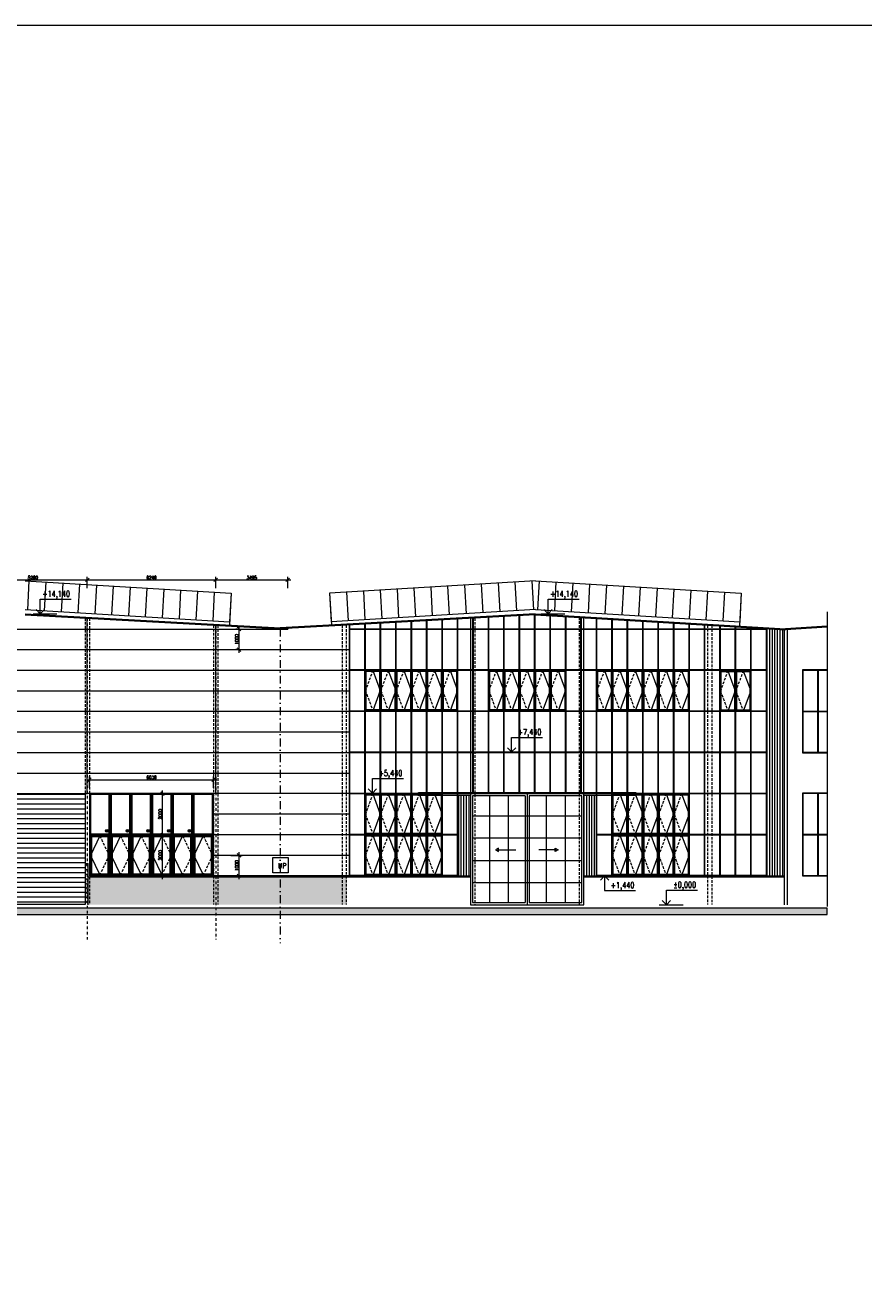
# Model space of a CAD drawing. Header units: millimetres. Extents: x -485339 to 286898, y -1189934 to 1602269.
# Tile 29 of 230: x -193395 to -152662, y -991401 to -929891. Entities that reach past the tile are written whole.
import ezdxf
from ezdxf.enums import TextEntityAlignment as Align

# ---------------------------------------------------------------- set-up
doc = ezdxf.new("R2010")
doc.units = ezdxf.units.MM
doc.header["$LTSCALE"] = 10
doc.linetypes.add('DASHDOT', pattern=[25.4, 12.7, -6.35, 0, -6.35])
doc.linetypes.add('ČÁRKOVANÁ', pattern=[19.05, 12.7, -6.35])
doc.layers.get('Defpoints').update_dxf_attribs({"lineweight": 0})
for name, color, linetype, lineweight in [('N_dveře', 10, 'Continuous', 18), ('N_kóty', 10, 'Continuous', 18), ('N_okna', 10, 'Continuous', 18), ('N_popis_fasáda', 212, 'Continuous', 18), ('N_čáry_obv.plášt', 212, 'Continuous', 18), ('N_čáry_plné', 10, 'Continuous', 18), ('N_šrary', 10, 'Continuous', 18), ('St__otvory_dveře', 40, 'Continuous', 18), ('St_kóty_výškové', 132, 'Continuous', 18), ('St_otvory_okna', 40, 'Continuous', 18), ('St_sloupy_opláštění_pohled', 25, 'ČÁRKOVANÁ', 18), ('St_čáry_obrys', 5, 'Continuous', 35), ('St_čáry_plné', 250, 'Continuous', 18), ('St_šrafy', 250, 'Continuous', 18)]:
    doc.layers.add(name, color=color, linetype=linetype, lineweight=lineweight)
doc.styles.add('ROMANS', font='romans.shx', dxfattribs={"width": 0.8})
doc.styles.get("Standard").update_dxf_attribs({"font": 'simplex.shx', "width": 0.8})
doc.dimstyles.new('stavebníM100', dxfattribs={"dimtxt": 165, "dimasz": 170, "dimexe": 150, "dimexo": 100, "dimgap": 30, "dimtad": 1, "dimdec": 0, "dimtxsty": 'Standard', "dimblk": 'OBLIQUE', "dimcen": -2.5, "dimdle": 150, "dimclrd": 256, "dimclre": 256, "dimclrt": 256, "dimadec": 4, "dimazin": 0, "dimtfac": 1, "dimtdec": 0, "dimtmove": 2, "dimatfit": 3, "dimldrblk": 'OBLIQUE', "dimfxl": 400, "dimfxlon": 1, "dimlwd": -1, "dimlwe": -1, "dimarcsym": 0})
pattern_1 = [(90, (0, -264741.41), (-127, 8e-15), [])]

# ---------------------------------------------------------------- blocks, each defined once
blk = doc.blocks.new('*U5559')
at = {"layer": 'St_otvory_okna'}
for points in [[(-12.5, -5875), (-12.5, 6087.5)], [(12.5, -5875), (12.5, 6087.5)]]:
    blk.add_lwpolyline(points, dxfattribs=at)
blk = doc.blocks.new('*U5558')
at = {"layer": 'St_otvory_okna'}
for p in [(0, 0), (750, 0), (1500, 0), (2250, 0), (3000, 0), (3750, 0), (4500, 0), (5250, 0), (6000, 0), (6750, 0), (7500, 0)]:
    blk.add_blockref('*U5559', p, dxfattribs=at)
blk = doc.blocks.new('*U5561')
at = {"layer": 'St_otvory_okna'}
for points in [[(-368.75, 12.5), (356.25, 12.5)], [(-368.75, -12.5), (356.25, -12.5)]]:
    blk.add_lwpolyline(points, dxfattribs=at)
blk = doc.blocks.new('*U5560')
at = {"layer": 'St_otvory_okna'}
for p in [(0, 8000), (750, 8000), (1500, 8000), (2250, 8000), (3000, 8000), (3750, 8000), (4500, 8000), (5250, 8000), (6000, 8000), (6750, 8000), (7500, 8000), (0, 6000), (750, 6000), (1500, 6000), (2250, 6000), (3000, 6000), (3750, 6000), (4500, 6000), (5250, 6000), (6000, 6000), (6750, 6000), (7500, 6000), (0, 4000), (750, 4000), (1500, 4000), (2250, 4000), (3000, 4000), (3750, 4000), (4500, 4000), (5250, 4000), (6000, 4000), (6750, 4000), (7500, 4000), (0, 2000), (750, 2000), (1500, 2000), (2250, 2000), (3000, 2000), (3750, 2000), (4500, 2000), (5250, 2000), (6000, 2000), (6750, 2000), (7500, 2000), (0, 0), (750, 0), (1500, 0), (2250, 0), (3000, 0), (3750, 0), (4500, 0), (5250, 0), (6000, 0), (6750, 0), (7500, 0)]:
    blk.add_blockref('*U5561', p, dxfattribs=at)
blk = doc.blocks.new('*U5565')
at = {"layer": 'St_otvory_okna'}
for points in [[(-12.5, -3881.25), (-12.5, 4093.75)], [(12.5, -3881.25), (12.5, 4093.75)]]:
    blk.add_lwpolyline(points, dxfattribs=at)
blk = doc.blocks.new('*U5564')
at = {"layer": 'St_otvory_okna'}
for p in [(0, 0), (750, 0), (1500, 0), (2250, 0), (3000, 0), (3750, 0), (4500, 0), (5250, 0)]:
    blk.add_blockref('*U5565', p, dxfattribs=at)
blk = doc.blocks.new('*U5569')
at = {"layer": 'St_otvory_okna'}
for points in [[(-362.5, 12.5), (362.5, 12.5)], [(-362.5, -12.5), (362.5, -12.5)]]:
    blk.add_lwpolyline(points, dxfattribs=at)
blk = doc.blocks.new('*U5568')
at = {"layer": 'St_otvory_okna'}
for p in [(0, 4000), (750, 4000), (1500, 4000), (2250, 4000), (3000, 4000), (3750, 4000), (4500, 4000), (5250, 4000), (6000, 4000), (0, 2000), (750, 2000), (1500, 2000), (2250, 2000), (3000, 2000), (3750, 2000), (4500, 2000), (5250, 2000), (6000, 2000), (0, 0), (750, 0), (1500, 0), (2250, 0), (3000, 0), (3750, 0), (4500, 0), (5250, 0), (6000, 0)]:
    blk.add_blockref('*U5569', p, dxfattribs=at)
blk = doc.blocks.new('G$CE9516F89')
at = {"layer": 'St_otvory_okna', "color": 0}
for points in [[(0, 0), (725, 0), (725, 1962.5), (0, 1962.5)], [(40, 40), (685, 40), (685, 1922.5), (40, 1922.5)]]:
    blk.add_lwpolyline(points, close=True, dxfattribs=at)
blk.add_lwpolyline([(362.5, 1962.5), (0, 981.25), (362.5, 0)], dxfattribs=at)
at = {"layer": 'St_otvory_okna', "color": 0, "linetype": 'ČÁRKOVANÁ'}
blk.add_lwpolyline([(362.5, 1962.5), (725, 981.25), (362.5, 0)], dxfattribs=at)
blk = doc.blocks.new('*U5571')
at = {"layer": 'St_otvory_okna'}
blk.add_blockref('G$CE9516F89', (-362.5, -981.25), dxfattribs=at)
blk = doc.blocks.new('*U5570')
at = {"layer": 'St_otvory_okna'}
for p in [(-3000, 2000), (-2250, 2000), (-1500, 2000), (-750, 2000), (0, 2000), (-3000, 0), (-2250, 0), (-1500, 0), (-750, 0), (0, 0)]:
    blk.add_blockref('*U5571', p, dxfattribs=at)
blk = doc.blocks.new('*U5573')
at = {"layer": 'St_otvory_okna'}
blk.add_blockref('G$CE9516F89', (-362.5, -981.25), dxfattribs=at)
blk = doc.blocks.new('*U5572')
at = {"layer": 'St_otvory_okna'}
for p in [(-3000, 2000), (-2250, 2000), (-1500, 2000), (-750, 2000), (0, 2000), (-3000, 0), (-2250, 0), (-1500, 0), (-750, 0), (0, 0)]:
    blk.add_blockref('*U5573', p, dxfattribs=at)
blk = doc.blocks.new('*U5575')
at = {"layer": 'St_otvory_okna'}
blk.add_blockref('G$CE9516F89', (-362.5, -981.25), dxfattribs=at)
blk = doc.blocks.new('*U5574')
at = {"layer": 'St_otvory_okna'}
for p in [(-3750, 0), (-3000, 0), (-2250, 0), (-1500, 0), (-750, 0), (0, 0)]:
    blk.add_blockref('*U5575', p, dxfattribs=at)
blk = doc.blocks.new('*U5577')
at = {"layer": 'St_otvory_okna'}
blk.add_blockref('G$CE9516F89', (-362.5, -981.25), dxfattribs=at)
blk = doc.blocks.new('*U5576')
at = {"layer": 'St_otvory_okna'}
for p in [(-750, 0), (0, 0)]:
    blk.add_blockref('*U5577', p, dxfattribs=at)
blk = doc.blocks.new('*U5579')
at = {"layer": 'St_otvory_okna'}
blk.add_blockref('G$CE9516F89', (-362.5, -981.25), dxfattribs=at)
blk = doc.blocks.new('*U5578')
at = {"layer": 'St_otvory_okna'}
for p in [(-3000, 0), (-2250, 0), (-1500, 0), (-750, 0), (0, 0)]:
    blk.add_blockref('*U5579', p, dxfattribs=at)
blk = doc.blocks.new('*U5581')
at = {"layer": 'St_otvory_okna'}
blk.add_blockref('G$CE9516F89', (-362.5, -981.25), dxfattribs=at)
blk = doc.blocks.new('*U5580')
at = {"layer": 'St_otvory_okna'}
for p in [(-3750, 0), (-3000, 0), (-2250, 0), (-1500, 0), (-750, 0), (0, 0)]:
    blk.add_blockref('*U5581', p, dxfattribs=at)
blk = doc.blocks.new('G$CDF0C6FA4')
at = {"layer": 'St__otvory_dveře', "color": 0}
for points in [[(0, 5462), (5275, 5462), (5275, 5312), (2758, 5312), (2758, 5388), (0, 5388), (-2758, 5388), (-2758, 5312), (-5275, 5312), (-5275, 5462)], [(-2758, 0), (2758, 0), (2758, 5388), (-2758, 5388)], [(-1541, 2665), (-1394, 2580), (-1394, 2749)], [(1501, 2665), (1354, 2580), (1354, 2749)]]:
    blk.add_lwpolyline(points, close=True, dxfattribs=at)
for points in [[(-100, 5288), (-2658, 5288), (-2658, 100), (-100, 100)], [(-1838, 5288), (-1838, 100)], [(-919, 5288), (-919, 100)], [(-100, 5288), (-100, 100)], [(0, 5388), (0, 0)], [(100, 100), (2658, 100), (2658, 5288), (100, 5288)], [(100, 5288), (100, 100)], [(919, 5288), (919, 100)], [(1838, 5288), (1838, 100)], [(2658, 4310), (-2658, 4310)], [(2658, 3234), (-2658, 3234)], [(-1443, 2665), (-560, 2665)], [(1403, 2665), (560, 2665)], [(-2658, 2154), (2658, 2154)], [(-2658, 1077), (2658, 1077)]]:
    blk.add_lwpolyline(points, dxfattribs=at)
blk = doc.blocks.new('*U4020')
at = {"layer": 'St_čáry_plné'}
blk.add_lwpolyline([(0, 0), (-7, 1403)], dxfattribs=at)
blk = doc.blocks.new('*U4019')
at = {"layer": 'St_čáry_plné', "rotation": 176.5599197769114}
for p in [(-12221, 2274), (-11402, 2225), (-10584, 2176), (-9765, 2126), (-8947, 2077), (-8128, 2028), (-7310, 1979), (-6491, 1930), (-5673, 1880), (-4854, 1831), (-4036, 1782), (-3217, 1733), (-2399, 1684)]:
    blk.add_blockref('*U4020', p, dxfattribs=at)
blk = doc.blocks.new('*U4022')
at = {"layer": 'St_čáry_plné'}
blk.add_lwpolyline([(0, 0), (-6, -1403)], dxfattribs=at)
blk = doc.blocks.new('*U4021')
at = {"layer": 'St_čáry_plné', "rotation": 3.440080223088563}
for p in [(-19125, 1880), (-18306, 1930), (-17488, 1979), (-16669, 2028), (-15850, 2077), (-15032, 2126), (-14213, 2176), (-13395, 2225), (-12576, 2274), (-22399, 1684), (-21580, 1733), (-20762, 1782), (-19943, 1831)]:
    blk.add_blockref('*U4022', p, dxfattribs=at)
blk = doc.blocks.new('*U3985')
at = {"color": 0, "linetype": 'ByBlock', "lineweight": -2}
blk.add_line((3, 0), (-7, 0), dxfattribs=at)
for points in [[(0, 0), (0, 6.12), (0, 6.12), (-13, 6.12)], [(1.75, 1.75), (0, 0), (-1.75, 1.75)]]:
    blk.add_lwpolyline(points, dxfattribs=at)
at = {"color": 0, "linetype": 'ByBlock', "lineweight": -2, "style": 'ROMANS', "width": 0.8}
for tag, p in [('VYSKA', (-3.45, 9.62)), ('POPIS_001', (-12.5, 5.12))]:
    blk.add_attdef(tag, text='', height=2.5, dxfattribs=at).set_placement(p, align=Align.TOP_RIGHT)
blk = doc.blocks.new('*U4032')
at = {"color": 0, "linetype": 'ByBlock', "lineweight": -2}
blk.add_line((3, 0), (-7, 0), dxfattribs=at)
for points in [[(0, 0), (0, -6.12), (0, -6.12), (-13, -6.12)], [(1.75, -1.75), (0, 0), (-1.75, -1.75)]]:
    blk.add_lwpolyline(points, dxfattribs=at)
at = {"color": 0, "linetype": 'ByBlock', "lineweight": -2, "style": 'ROMANS', "width": 0.8}
for tag, p in [('VYSKA', (-3.45, -2.62)), ('POPIS_001', (-12.5, -7.13))]:
    blk.add_attdef(tag, text='', height=2.5, dxfattribs=at).set_placement(p, align=Align.TOP_RIGHT)
blk = doc.blocks.new('*U4033')
at = {"color": 0, "linetype": 'ByBlock', "lineweight": -2}
blk.add_line((3, 0), (-7, 0), dxfattribs=at)
for points in [[(0, 0), (0, 6.12), (0, 6.12), (-13, 6.12)], [(1.75, 1.75), (0, 0), (-1.75, 1.75)]]:
    blk.add_lwpolyline(points, dxfattribs=at)
at = {"color": 0, "linetype": 'ByBlock', "lineweight": -2, "style": 'ROMANS', "width": 0.8}
for tag, p in [('VYSKA', (-3.45, 9.62)), ('POPIS_001', (-12.5, 5.12))]:
    blk.add_attdef(tag, text='', height=2.5, dxfattribs=at).set_placement(p, align=Align.TOP_RIGHT)
blk = doc.blocks.new('G$C93397BA7')
at = {"layer": 'N_okna'}
for p, q in [((1005, 0), (0, 0)), ((0, 0), (0, -2000)), ((2010, 0), (1005, 0)), ((1005, 0), (1005, -2000)), ((1005, -2000), (1005, 0)), ((3015, 0), (2010, 0)), ((2010, 0), (2010, -2000)), ((2010, -2000), (2010, 0)), ((4020, 0), (3015, 0)), ((3015, 0), (3015, -2000)), ((3015, -2000), (3015, 0)), ((5025, 0), (4020, 0)), ((4020, 0), (4020, -2000)), ((4020, -2000), (4020, 0)), ((6030, 0), (5025, 0)), ((5025, 0), (5025, -2000)), ((5025, -2000), (5025, 0)), ((6030, -2000), (6030, 0)), ((502.5, -50), (50.25, -1000)), ((954.75, -50), (50.25, -50)), ((50.25, -50), (50.25, -1950)), ((904.5, -100), (100.5, -100)), ((100.5, -100), (100.5, -1900)), ((904.5, -1900), (904.5, -100)), ((954.75, -1950), (954.75, -50)), ((1507.5, -50), (1055.25, -1000)), ((1959.75, -50), (1055.25, -50)), ((1055.25, -50), (1055.25, -1950)), ((1909.5, -100), (1105.5, -100)), ((1105.5, -100), (1105.5, -1900)), ((1909.5, -1900), (1909.5, -100)), ((1959.75, -1950), (1959.75, -50)), ((2512.5, -50), (2060.25, -1000)), ((2964.75, -50), (2060.25, -50)), ((2060.25, -50), (2060.25, -1950)), ((2914.5, -100), (2110.5, -100)), ((2110.5, -100), (2110.5, -1900)), ((2914.5, -1900), (2914.5, -100)), ((2964.75, -1950), (2964.75, -50)), ((3517.5, -50), (3065.25, -1000)), ((3969.75, -50), (3065.25, -50)), ((3065.25, -50), (3065.25, -1950)), ((3919.5, -100), (3115.5, -100)), ((3115.5, -100), (3115.5, -1900)), ((3919.5, -1900), (3919.5, -100)), ((3969.75, -1950), (3969.75, -50)), ((4522.5, -50), (4070.25, -1000)), ((4974.75, -50), (4070.25, -50)), ((4070.25, -50), (4070.25, -1950)), ((4924.5, -100), (4120.5, -100)), ((4120.5, -100), (4120.5, -1900)), ((4924.5, -1900), (4924.5, -100)), ((4974.75, -1950), (4974.75, -50)), ((5527.5, -50), (5075.25, -1000)), ((5979.75, -50), (5075.25, -50)), ((5075.25, -50), (5075.25, -1950)), ((5929.5, -100), (5125.5, -100)), ((5125.5, -100), (5125.5, -1900)), ((5929.5, -1900), (5929.5, -100)), ((5979.75, -1950), (5979.75, -50)), ((50.25, -1000), (502.5, -1950)), ((1055.25, -1000), (1507.5, -1950)), ((2060.25, -1000), (2512.5, -1950)), ((3065.25, -1000), (3517.5, -1950)), ((4070.25, -1000), (4522.5, -1950)), ((5075.25, -1000), (5527.5, -1950)), ((0, -2000), (1005, -2000)), ((50.25, -1950), (954.75, -1950)), ((100.5, -1900), (904.5, -1900)), ((1005, -2000), (2010, -2000)), ((1055.25, -1950), (1959.75, -1950)), ((1105.5, -1900), (1909.5, -1900)), ((2010, -2000), (3015, -2000)), ((2060.25, -1950), (2964.75, -1950)), ((2110.5, -1900), (2914.5, -1900)), ((3015, -2000), (4020, -2000)), ((3065.25, -1950), (3969.75, -1950)), ((3115.5, -1900), (3919.5, -1900)), ((4020, -2000), (5025, -2000)), ((4070.25, -1950), (4974.75, -1950)), ((4120.5, -1900), (4924.5, -1900)), ((5025, -2000), (6030, -2000)), ((5075.25, -1950), (5979.75, -1950)), ((5125.5, -1900), (5929.5, -1900))]:
    blk.add_line(p, q, dxfattribs=at)
at = {"layer": 'N_okna', "linetype": 'ČÁRKOVANÁ'}
for p, q in [((502.5, -50), (954.75, -1000)), ((1507.5, -50), (1959.75, -1000)), ((2512.5, -50), (2964.75, -1000)), ((3517.5, -50), (3969.75, -1000)), ((4522.5, -50), (4974.75, -1000)), ((5527.5, -50), (5979.75, -1000)), ((954.75, -1000), (502.5, -1950)), ((1959.75, -1000), (1507.5, -1950)), ((2964.75, -1000), (2512.5, -1950)), ((3969.75, -1000), (3517.5, -1950)), ((4974.75, -1000), (4522.5, -1950)), ((5979.75, -1000), (5527.5, -1950))]:
    blk.add_line(p, q, dxfattribs=at)
blk = doc.blocks.new('G$C19E18317')
at = {"layer": 'N_okna'}
h = blk.add_hatch(color=256, dxfattribs=at)
h.dxf.hatch_style = 1
edge = h.paths.add_edge_path()
edge.add_ellipse((-5189, 189), major_axis=(66.3, 0), ratio=0.995025, start_angle=0, end_angle=180)
edge.add_ellipse((-5189, 189), major_axis=(-66.3, 0), ratio=0.995025, start_angle=0, end_angle=180)
h = blk.add_hatch(color=256, dxfattribs=at)
h.dxf.hatch_style = 1
edge = h.paths.add_edge_path()
edge.add_ellipse((-4184, 189), major_axis=(66.3, 0), ratio=0.995025, start_angle=0, end_angle=180)
edge.add_ellipse((-4184, 189), major_axis=(-66.3, 0), ratio=0.995025, start_angle=0, end_angle=180)
h = blk.add_hatch(color=256, dxfattribs=at)
h.dxf.hatch_style = 1
edge = h.paths.add_edge_path()
edge.add_ellipse((-3179, 189), major_axis=(66.3, 0), ratio=0.995025, start_angle=0, end_angle=180)
edge.add_ellipse((-3179, 189), major_axis=(-66.3, 0), ratio=0.995025, start_angle=0, end_angle=180)
h = blk.add_hatch(color=256, dxfattribs=at)
h.dxf.hatch_style = 1
edge = h.paths.add_edge_path()
edge.add_ellipse((-2174, 189), major_axis=(66.3, 0), ratio=0.995025, start_angle=0, end_angle=180)
edge.add_ellipse((-2174, 189), major_axis=(-66.3, 0), ratio=0.995025, start_angle=0, end_angle=180)
h = blk.add_hatch(color=256, dxfattribs=at)
h.dxf.hatch_style = 1
edge = h.paths.add_edge_path()
edge.add_ellipse((-1169, 189), major_axis=(66.3, 0), ratio=0.995025, start_angle=0, end_angle=180)
edge.add_ellipse((-1169, 189), major_axis=(-66.3, 0), ratio=0.995025, start_angle=0, end_angle=180)
for p, q in [((-5025, 2000), (-6030, 2000)), ((-6030, 2000), (-6030, 0)), ((-5075, 1950), (-5980, 1950)), ((-5980, 1950), (-5980, 50)), ((-5075, 50), (-5075, 1950)), ((-4020, 2000), (-5025, 2000)), ((-5025, 2000), (-5025, 0)), ((-5025, 0), (-5025, 2000)), ((-4070, 1950), (-4975, 1950)), ((-4975, 1950), (-4975, 50)), ((-4070, 50), (-4070, 1950)), ((-3015, 2000), (-4020, 2000)), ((-4020, 2000), (-4020, 0)), ((-4020, 0), (-4020, 2000)), ((-3065, 1950), (-3970, 1950)), ((-3970, 1950), (-3970, 50)), ((-3065, 50), (-3065, 1950)), ((-2010, 2000), (-3015, 2000)), ((-3015, 2000), (-3015, 0)), ((-3015, 0), (-3015, 2000)), ((-2060, 1950), (-2965, 1950)), ((-2965, 1950), (-2965, 50)), ((-2060, 50), (-2060, 1950)), ((-1005, 2000), (-2010, 2000)), ((-2010, 2000), (-2010, 0)), ((-2010, 0), (-2010, 2000)), ((-1055, 1950), (-1960, 1950)), ((-1960, 1950), (-1960, 50)), ((-1055, 50), (-1055, 1950)), ((0, 2000), (-1005, 2000)), ((-1005, 2000), (-1005, 0)), ((-1005, 0), (-1005, 2000)), ((-50, 1950), (-955, 1950)), ((-955, 1950), (-955, 50)), ((-50, 50), (-50, 1950)), ((0, 0), (0, 2000)), ((-6030, 0), (-5025, 0)), ((-5980, 50), (-5075, 50)), ((-5025, 0), (-4020, 0)), ((-4975, 50), (-4070, 50)), ((-4020, 0), (-3015, 0)), ((-3970, 50), (-3065, 50)), ((-3015, 0), (-2010, 0)), ((-2965, 50), (-2060, 50)), ((-2010, 0), (-1005, 0)), ((-1960, 50), (-1055, 50)), ((-1005, 0), (0, 0)), ((-955, 50), (-50, 50))]:
    blk.add_line(p, q, dxfattribs=at)
for centre in [(-5189, 189), (-4184, 189), (-3179, 189), (-2174, 189), (-1169, 189)]:
    blk.add_ellipse(centre, major_axis=(66.3, 0), ratio=0.995025, dxfattribs=at)
blk = doc.blocks.new('_OBLIQUE')
at = {"color": 0, "linetype": 'ByBlock'}
blk.add_line((-0.5, -0.5), (0.5, 0.5), dxfattribs=at)
blk = doc.blocks.new('*D6692')
at = {"layer": 'Defpoints', "color": 0}
for p in [(-190383, -956850), (-195663, -958680), (-190383, -958680)]:
    blk.add_point(p, dxfattribs=at)
at = {"layer": 'N_popis_fasáda'}
for p, q in [((-195813, -956850), (-190233, -956850)), ((-195663, -957250), (-195663, -956700)), ((-190383, -957250), (-190383, -956700))]:
    blk.add_line(p, q, dxfattribs=at)
at = {"layer": 'N_popis_fasáda', "linetype": 'ByBlock', "xscale": 170, "yscale": 170, "zscale": 170, "rotation": 180}
blk.add_blockref('_OBLIQUE', (-195663, -956850), dxfattribs=at)
at = {"layer": 'N_popis_fasáda', "linetype": 'ByBlock', "xscale": 170, "yscale": 170, "zscale": 170}
blk.add_blockref('_OBLIQUE', (-190383, -956850), dxfattribs=at)
at = {"layer": 'N_popis_fasáda', "insert": (-193023, -956737), "char_height": 165, "attachment_point": 5}
blk.add_mtext('5280', dxfattribs=at)
blk = doc.blocks.new('*D6693')
at = {"layer": 'Defpoints', "color": 0}
for p in [(-184143, -956850), (-190383, -958680), (-184143, -959059)]:
    blk.add_point(p, dxfattribs=at)
at = {"layer": 'N_popis_fasáda'}
for p, q in [((-190533, -956850), (-183993, -956850)), ((-190383, -957250), (-190383, -956700)), ((-184143, -957250), (-184143, -956700))]:
    blk.add_line(p, q, dxfattribs=at)
at = {"layer": 'N_popis_fasáda', "linetype": 'ByBlock', "xscale": 170, "yscale": 170, "zscale": 170, "rotation": 180}
blk.add_blockref('_OBLIQUE', (-190383, -956850), dxfattribs=at)
at = {"layer": 'N_popis_fasáda', "linetype": 'ByBlock', "xscale": 170, "yscale": 170, "zscale": 170}
blk.add_blockref('_OBLIQUE', (-184143, -956850), dxfattribs=at)
at = {"layer": 'N_popis_fasáda', "insert": (-187263, -956737), "char_height": 165, "attachment_point": 5}
blk.add_mtext('6240', dxfattribs=at)
blk = doc.blocks.new('*D6694')
at = {"layer": 'Defpoints', "color": 0}
for p in [(-180648, -956850), (-184143, -959059), (-180648, -959156)]:
    blk.add_point(p, dxfattribs=at)
at = {"layer": 'N_popis_fasáda'}
for p, q in [((-184293, -956850), (-180498, -956850)), ((-184143, -957250), (-184143, -956700)), ((-180648, -957250), (-180648, -956700))]:
    blk.add_line(p, q, dxfattribs=at)
at = {"layer": 'N_popis_fasáda', "linetype": 'ByBlock', "xscale": 170, "yscale": 170, "zscale": 170, "rotation": 180}
blk.add_blockref('_OBLIQUE', (-184143, -956850), dxfattribs=at)
at = {"layer": 'N_popis_fasáda', "linetype": 'ByBlock', "xscale": 170, "yscale": 170, "zscale": 170}
blk.add_blockref('_OBLIQUE', (-180648, -956850), dxfattribs=at)
at = {"layer": 'N_popis_fasáda', "insert": (-182395, -956737), "char_height": 165, "attachment_point": 5}
blk.add_mtext('3495', dxfattribs=at)
blk = doc.blocks.new('*D6695')
at = {"layer": 'Defpoints', "color": 0}
for p in [(-184038, -970239), (-183011, -970239), (-184038, -971239)]:
    blk.add_point(p, dxfattribs=at)
at = {"layer": 'N_popis_fasáda'}
for p, q in [((-183411, -970239), (-182861, -970239)), ((-183011, -971389), (-183011, -970089)), ((-183411, -971239), (-182861, -971239))]:
    blk.add_line(p, q, dxfattribs=at)
at = {"layer": 'N_popis_fasáda', "linetype": 'ByBlock', "xscale": 170, "yscale": 170, "zscale": 170}
for p, rotation in [((-183011, -970239), 90), ((-183011, -971239), 270)]:
    blk.add_blockref('_OBLIQUE', p, dxfattribs=dict(at, rotation=rotation))
at = {"layer": 'N_popis_fasáda', "insert": (-183124, -970739), "char_height": 165, "attachment_point": 5, "rotation": 90}
blk.add_mtext('1000', dxfattribs=at)
blk = doc.blocks.new('*D6706')
at = {"layer": 'Defpoints', "color": 0}
for p in [(-183011, -959239), (-183011, -959239), (-183011, -960239)]:
    blk.add_point(p, dxfattribs=at)
at = {"layer": 'N_popis_fasáda'}
for p, q in [((-183111, -959239), (-183161, -959239)), ((-183011, -960389), (-183011, -959089)), ((-183111, -960239), (-183161, -960239))]:
    blk.add_line(p, q, dxfattribs=at)
at = {"layer": 'N_popis_fasáda', "linetype": 'ByBlock', "xscale": 170, "yscale": 170, "zscale": 170}
for p, rotation in [((-183011, -959239), 90), ((-183011, -960239), 270)]:
    blk.add_blockref('_OBLIQUE', p, dxfattribs=dict(at, rotation=rotation))
at = {"layer": 'N_popis_fasáda', "insert": (-183124, -959739), "char_height": 165, "attachment_point": 5, "rotation": 90}
blk.add_mtext('1000', dxfattribs=at)
blk = doc.blocks.new('*D6790')
at = {"layer": 'Defpoints', "color": 0}
for p in [(-184248, -966561), (-190278, -967239), (-184248, -967239)]:
    blk.add_point(p, dxfattribs=at)
at = {"layer": 'N_kóty'}
for p, q in [((-190428, -966561), (-184098, -966561)), ((-190278, -966961), (-190278, -966411)), ((-184248, -966961), (-184248, -966411))]:
    blk.add_line(p, q, dxfattribs=at)
at = {"layer": 'N_kóty', "linetype": 'ByBlock', "xscale": 170, "yscale": 170, "zscale": 170, "rotation": 180}
blk.add_blockref('_OBLIQUE', (-190278, -966561), dxfattribs=at)
at = {"layer": 'N_kóty', "linetype": 'ByBlock', "xscale": 170, "yscale": 170, "zscale": 170}
blk.add_blockref('_OBLIQUE', (-184248, -966561), dxfattribs=at)
at = {"layer": 'N_kóty', "insert": (-187263, -966449), "char_height": 165, "attachment_point": 5}
blk.add_mtext('6030', dxfattribs=at)
blk = doc.blocks.new('*D6791')
at = {"layer": 'Defpoints', "color": 0}
for p in [(-186726, -969239), (-186263, -969239), (-186263, -971239)]:
    blk.add_point(p, dxfattribs=at)
at = {"layer": 'N_kóty'}
for p, q in [((-186363, -969239), (-186876, -969239)), ((-186726, -971389), (-186726, -969089)), ((-186363, -971239), (-186876, -971239))]:
    blk.add_line(p, q, dxfattribs=at)
at = {"layer": 'N_kóty', "linetype": 'ByBlock', "xscale": 170, "yscale": 170, "zscale": 170}
for p, rotation in [((-186726, -969239), 90), ((-186726, -971239), 270)]:
    blk.add_blockref('_OBLIQUE', p, dxfattribs=dict(at, rotation=rotation))
at = {"layer": 'N_kóty', "insert": (-186839, -970239), "char_height": 165, "attachment_point": 5, "rotation": 90}
blk.add_mtext('2000', dxfattribs=at)
blk = doc.blocks.new('*D6792')
at = {"layer": 'Defpoints', "color": 0}
for p in [(-186726, -967239), (-186263, -967239), (-186263, -969239)]:
    blk.add_point(p, dxfattribs=at)
at = {"layer": 'N_kóty'}
for p, q in [((-186363, -967239), (-186876, -967239)), ((-186726, -969389), (-186726, -967089)), ((-186363, -969239), (-186876, -969239))]:
    blk.add_line(p, q, dxfattribs=at)
at = {"layer": 'N_kóty', "linetype": 'ByBlock', "xscale": 170, "yscale": 170, "zscale": 170}
for p, rotation in [((-186726, -967239), 90), ((-186726, -969239), 270)]:
    blk.add_blockref('_OBLIQUE', p, dxfattribs=dict(at, rotation=rotation))
at = {"layer": 'N_kóty', "insert": (-186839, -968239), "char_height": 165, "attachment_point": 5, "rotation": 90}
blk.add_mtext('2000', dxfattribs=at)

msp = doc.modelspace()

# ---------------------------------------------------------------- hatches: boundary and pattern name
at = {"layer": 'N_dveře'}
h = msp.add_hatch(dxfattribs=at)
h.set_pattern_fill('ANSI31', color=256, scale=75, angle=135)
h.set_pattern_definition([(180, (51891.83, 2.68), (-3e-14, -238.125), [])])
h.paths.add_polyline_path([(-190488.2, -967251), (-195558.2, -967251), (-195558.2, -972635.9), (-190488.2, -972635.9)])
h = msp.add_hatch(dxfattribs=at)
h.set_pattern_fill('ANSI31', color=256, scale=50, angle=90)
h.set_pattern_definition([(135, (53211.83, 0), (-112.253202, -112.253202), [])])
h.paths.add_polyline_path([(-190338.2, -970670), (-190488.2, -970670), (-190488.2, -971320), (-190488.2, -972670), (-190338.2, -972670)])
at = {"layer": 'N_šrary'}
h = msp.add_hatch(dxfattribs=at)
h.set_pattern_fill('AR-SAND', color=256, scale=5)
h.paths.add_polyline_path([(-177798.2, -971288.5), (-190338.2, -971288.5), (-190338.2, -972638.5), (-177798.2, -972638.5)])
at = {"layer": 'St_šrafy'}
h = msp.add_hatch(dxfattribs=at)
h.set_pattern_fill('ANSI31', color=252, scale=40, angle=45)
h.set_pattern_definition(pattern_1)
h.paths.add_polyline_path([(-157372.8, -971238.5), (-156525.4, -971238.5), (-156525.4, -959271.5), (-157372.8, -959220.5), (-157372.8, -959226)])
h = msp.add_hatch(dxfattribs=at)
h.set_pattern_fill('ANSI31', color=252, scale=40, angle=45)
h.set_pattern_definition(pattern_1)
h.paths.add_polyline_path([(-172372.8, -971238.5), (-171767.8, -971238.5), (-171768.2, -967326), (-172372.8, -967326), (-172372.8, -971213.5)])
h = msp.add_hatch(dxfattribs=at)
h.set_pattern_fill('ANSI31', color=252, scale=40, angle=45)
h.set_pattern_definition(pattern_1)
h.paths.add_polyline_path([(-166252.8, -971238.5), (-165647.8, -971238.5), (-165647.8, -971213.5), (-165647.8, -967326), (-166252.8, -967326)])
h = msp.add_hatch(color=256, dxfattribs=at)
h.dxf.hatch_style = 1
h.paths.add_polyline_path([(-154432.1, -972813.5), (-225253.8, -972813.5), (-225253.8, -973113.5), (-154432.1, -973113.5)])

# ---------------------------------------------------------------- linework, layer by layer
at = {"layer": 'Defpoints'}
msp.add_lwpolyline([(-480994, -929890.9), (286897.8, -929890.9), (286897.8, -1189933.9), (-480994, -1189933.9)], close=True, dxfattribs=at)
msp.add_lwpolyline([(-154432.1, -958403.8), (-154432.1, -972718.6)], dxfattribs=at)
at = {"layer": 'N_dveře'}
for points in [[(-190488.2, -970638.5), (-190338.2, -970638.5)], [(-190338.2, -972638.5), (-190338.2, -970638.5)]]:
    msp.add_lwpolyline(points, dxfattribs=at)
at = {"layer": 'N_okna'}
for points in [[(-193217.4, -956902.1), (-193294.5, -958302.6)], [(-192398.9, -956951.3), (-192475.9, -958351.8)], [(-191580.4, -957000.5), (-191657.4, -958401)], [(-190761.8, -957049.7), (-190838.9, -958450.2)], [(-189943.3, -957098.9), (-190020.4, -958499.4)], [(-189124.8, -957148.2), (-189201.8, -958548.6)], [(-188306.3, -957197.4), (-188383.3, -958597.8)], [(-187487.8, -957246.6), (-187564.8, -958647)], [(-186669.2, -957295.8), (-186746.3, -958696.2)], [(-185850.7, -957345), (-185927.7, -958745.4)], [(-185032.2, -957394.2), (-185109.2, -958794.6)], [(-184213.7, -957443.4), (-184290.7, -958843.8)], [(-183395.1, -957492.6), (-183472.2, -958893)]]:
    msp.add_lwpolyline(points, dxfattribs=at)
at = {"layer": 'N_čáry_obv.plášt'}
for points in [[(-190383.2, -967251), (-190383.2, -958710.4)], [(-204947.5, -959238.5), (-180647.8, -959238.5)], [(-184143.2, -967238.5), (-184143.2, -959059.2)], [(-205456.3, -960238.5), (-177647.8, -960238.5)], [(-205456.3, -961238.5), (-177647.8, -961238.5)], [(-205456.3, -962238.5), (-177647.8, -962238.5)], [(-205456.3, -963238.5), (-177647.8, -963238.5)], [(-205456.3, -964238.5), (-177647.8, -964238.5)], [(-205456.3, -965238.5), (-177647.8, -965238.5)], [(-205456.3, -966238.5), (-177647.8, -966238.5)], [(-205456.3, -967238.5), (-190383.2, -967238.5)], [(-177647.8, -967238.5), (-190383.2, -967238.5)], [(-177647.8, -968238.5), (-184263.2, -968238.5)], [(-177647.8, -969238.5), (-184263.2, -969238.5)], [(-177647.8, -970238.5), (-184263.2, -970238.5)], [(-190265.3, -971238.5), (-177643.1, -971238.5)], [(-177643.1, -971238.5), (-184263.2, -971238.5)]]:
    msp.add_lwpolyline(points, dxfattribs=at)
at = {"layer": 'N_čáry_obv.plášt', "linetype": 'DASHDOT', "ltscale": 3}
msp.add_lwpolyline([(-181010.3, -959226), (-181010.3, -974503.8)], dxfattribs=at)
at = {"layer": 'N_čáry_plné'}
for points in [[(-193400.7, -958494.3), (-181007.5, -959176.1)], [(-193400.5, -958544.4), (-181010.3, -959226)], [(-190338.2, -971288.5), (-177798.2, -971288.5)]]:
    msp.add_lwpolyline(points, dxfattribs=at)
msp.add_lwpolyline([(-190488.2, -972635.9), (-195558.2, -972635.9), (-195558.2, -967251), (-190488.2, -967251)], close=True, dxfattribs=at)
at = {"layer": 'St__otvory_dveře'}
for points in [[(-171768.2, -958717.6), (-171768.2, -972638.5)], [(-166278.2, -958685.2), (-166278.2, -972638.5)]]:
    msp.add_lwpolyline(points, dxfattribs=at)
at = {"layer": 'St_otvory_okna'}
for points in [[(-175397.8, -959251), (-175397.8, -958917.3)], [(-175372.8, -959251), (-175372.8, -958915.9)], [(-174647.8, -959251), (-174647.8, -958876)], [(-174622.8, -959251), (-174622.8, -958874.6)], [(-173897.8, -959251), (-173897.8, -958834.8)], [(-173872.8, -959251), (-173872.8, -958833.4)], [(-173147.8, -959251), (-173147.8, -958793.5)], [(-173122.8, -959251), (-173122.8, -958792.1)], [(-172397.8, -959251), (-172397.8, -958752.2)], [(-172372.8, -959251), (-172372.8, -958750.9)], [(-171647.8, -959251), (-171647.8, -958711)], [(-171622.8, -959251), (-171622.8, -958709.6)], [(-170897.8, -959251), (-170897.8, -958669.7)], [(-170872.8, -959251), (-170872.8, -958668.4)], [(-170147.8, -959251), (-170147.8, -958628.5)], [(-170122.8, -959251), (-170122.8, -958627.1)], [(-169397.8, -959251), (-169397.8, -958587.2)], [(-169372.8, -959251), (-169372.8, -958585.8)], [(-168647.8, -959251), (-168647.8, -958545.9)], [(-168622.8, -959251), (-168622.8, -958544.6)], [(-167897.8, -959251), (-167897.8, -958587.8)], [(-167872.8, -959251), (-167872.8, -958589.3)], [(-167147.8, -959251), (-167147.8, -958632.9)], [(-167122.8, -959251), (-167122.8, -958634.4)], [(-166397.8, -959251), (-166397.8, -958678)], [(-166372.8, -959251), (-166372.8, -958679.5)], [(-165647.8, -959251), (-165647.8, -958723.1)], [(-165622.8, -959251), (-165622.8, -958724.6)], [(-164897.8, -959251), (-164897.8, -958768.2)], [(-164872.8, -959251), (-164872.8, -958769.7)], [(-164147.8, -959251), (-164147.8, -958813.3)], [(-164122.8, -959251), (-164122.8, -958814.8)], [(-163397.8, -959251), (-163397.8, -958858.3)], [(-163372.8, -959251), (-163372.8, -958859.8)], [(-162647.8, -959251), (-162647.8, -958903.4)], [(-162622.8, -959251), (-162622.8, -958904.9)], [(-180622.8, -959251), (-180622.8, -959204.7)], [(-177647.8, -959251), (-177647.8, -959041.1)], [(-177647.8, -959226), (-157372.8, -959226), (-157372.8, -971238.5), (-165647.8, -971238.5), (-165647.8, -971213.5)], [(-177647.8, -959251), (-157397.8, -959251), (-157397.8, -971213.5), (-165647.8, -971213.5)], [(-177647.8, -971213.5), (-177647.8, -959251)], [(-177622.8, -959251), (-177622.8, -959039.7)], [(-177622.8, -971213.5), (-177622.8, -959251)], [(-176897.8, -959251), (-176897.8, -958999.8)], [(-176897.8, -971213.5), (-176897.8, -959251)], [(-176872.8, -959251), (-176872.8, -958998.4)], [(-176872.8, -971213.5), (-176872.8, -959251)], [(-176147.8, -959251), (-176147.8, -958958.5)], [(-176147.8, -971213.5), (-176147.8, -959251)], [(-176122.8, -959251), (-176122.8, -958957.2)], [(-176122.8, -971213.5), (-176122.8, -959251)], [(-175397.8, -971213.5), (-175397.8, -959251)], [(-175372.8, -971213.5), (-175372.8, -959251)], [(-174647.8, -971213.5), (-174647.8, -959251)], [(-174622.8, -971213.5), (-174622.8, -959251)], [(-173897.8, -971213.5), (-173897.8, -959251)], [(-173872.8, -971213.5), (-173872.8, -959251)], [(-173147.8, -971213.5), (-173147.8, -959251)], [(-173122.8, -971213.5), (-173122.8, -959251)], [(-172397.8, -971213.5), (-172397.8, -959251)], [(-172372.8, -971213.5), (-172372.8, -959251)], [(-161897.8, -959251), (-161897.8, -958948.5)], [(-161872.8, -959251), (-161872.8, -958950)], [(-161147.8, -959251), (-161147.8, -958993.6)], [(-161122.8, -959251), (-161122.8, -958995.1)], [(-160397.8, -959251), (-160397.8, -959038.7)], [(-160372.8, -959251), (-160372.8, -959040.2)], [(-159647.8, -959251), (-159647.8, -959083.8)], [(-159622.8, -959251), (-159622.8, -959085.3)], [(-158897.8, -959251), (-158897.8, -959128.9)], [(-158872.8, -959251), (-158872.8, -959130.4)], [(-158147.8, -959251), (-158147.8, -959173.9)], [(-158122.8, -959251), (-158122.8, -959175.4)], [(-176897.8, -961226), (-177622.8, -961226)], [(-176897.8, -961251), (-177622.8, -961251)], [(-176147.8, -961226), (-176872.8, -961226)], [(-176147.8, -961251), (-176872.8, -961251)], [(-175397.8, -961226), (-176122.8, -961226)], [(-175397.8, -961251), (-176122.8, -961251)], [(-174647.8, -961226), (-175372.8, -961226)], [(-174647.8, -961251), (-175372.8, -961251)], [(-173897.8, -961226), (-174622.8, -961226)], [(-173897.8, -961251), (-174622.8, -961251)], [(-173147.8, -961226), (-173872.8, -961226)], [(-173147.8, -961251), (-173872.8, -961251)], [(-172397.8, -961226), (-173122.8, -961226)], [(-172397.8, -961251), (-173122.8, -961251)], [(-154432.1, -961226), (-155636.6, -961226), (-155636.6, -965251), (-154432.1, -965251)], [(-154432.1, -961251), (-155611.6, -961251), (-155611.6, -965226), (-154432.1, -965226)], [(-154886.6, -965226), (-154886.6, -961251)], [(-154861.6, -965226), (-154861.6, -961251)], [(-176897.8, -963226), (-177622.8, -963226)], [(-176897.8, -963251), (-177622.8, -963251)], [(-176147.8, -963226), (-176872.8, -963226)], [(-176147.8, -963251), (-176872.8, -963251)], [(-175397.8, -963226), (-176122.8, -963226)], [(-175397.8, -963251), (-176122.8, -963251)], [(-174647.8, -963226), (-175372.8, -963226)], [(-174647.8, -963251), (-175372.8, -963251)], [(-173897.8, -963226), (-174622.8, -963226)], [(-173897.8, -963251), (-174622.8, -963251)], [(-173147.8, -963226), (-173872.8, -963226)], [(-173147.8, -963251), (-173872.8, -963251)], [(-172397.8, -963226), (-173122.8, -963226)], [(-172397.8, -963251), (-173122.8, -963251)], [(-155611.6, -963226), (-154432.1, -963226)], [(-155611.6, -963251), (-154432.1, -963251)], [(-176897.8, -965226), (-177622.8, -965226)], [(-176897.8, -965251), (-177622.8, -965251)], [(-176147.8, -965226), (-176872.8, -965226)], [(-176147.8, -965251), (-176872.8, -965251)], [(-175397.8, -965226), (-176122.8, -965226)], [(-175397.8, -965251), (-176122.8, -965251)], [(-174647.8, -965226), (-175372.8, -965226)], [(-174647.8, -965251), (-175372.8, -965251)], [(-173897.8, -965226), (-174622.8, -965226)], [(-173897.8, -965251), (-174622.8, -965251)], [(-173147.8, -965226), (-173872.8, -965226)], [(-173147.8, -965251), (-173872.8, -965251)], [(-172397.8, -965226), (-173122.8, -965226)], [(-172397.8, -965251), (-173122.8, -965251)], [(-176897.8, -967226), (-177622.8, -967226)], [(-176897.8, -967251), (-177622.8, -967251)], [(-176147.8, -967226), (-176872.8, -967226)], [(-176147.8, -967251), (-176872.8, -967251)], [(-175397.8, -967226), (-176122.8, -967226)], [(-175397.8, -967251), (-176122.8, -967251)], [(-174647.8, -967226), (-175372.8, -967226)], [(-174647.8, -967251), (-175372.8, -967251)], [(-173897.8, -967226), (-174622.8, -967226)], [(-173897.8, -967251), (-174622.8, -967251)], [(-173147.8, -967226), (-173872.8, -967226)], [(-173147.8, -967251), (-173872.8, -967251)], [(-172397.8, -967226), (-173122.8, -967226)], [(-172397.8, -967251), (-173122.8, -967251)], [(-165647.8, -967226), (-172372.8, -967226)], [(-165647.8, -967251), (-172372.8, -967251)], [(-154432.1, -967213.5), (-155636.6, -967213.5), (-155636.6, -971238.5), (-154432.1, -971238.5)], [(-154432.1, -967238.5), (-155611.6, -967238.5), (-155611.6, -971213.5), (-154432.1, -971213.5)], [(-154886.6, -971213.5), (-154886.6, -967238.5)], [(-154861.6, -971213.5), (-154861.6, -967238.5)], [(-176897.8, -969226), (-177622.8, -969226)], [(-176897.8, -969251), (-177622.8, -969251)], [(-176147.8, -969226), (-176872.8, -969226)], [(-176147.8, -969251), (-176872.8, -969251)], [(-175397.8, -969226), (-176122.8, -969226)], [(-175397.8, -969251), (-176122.8, -969251)], [(-174647.8, -969226), (-175372.8, -969226)], [(-174647.8, -969251), (-175372.8, -969251)], [(-173897.8, -969226), (-174622.8, -969226)], [(-173897.8, -969251), (-174622.8, -969251)], [(-173147.8, -969226), (-173872.8, -969226)], [(-173147.8, -969251), (-173872.8, -969251)], [(-172397.8, -969226), (-173122.8, -969226)], [(-172397.8, -969251), (-173122.8, -969251)], [(-155611.6, -969213.5), (-154432.1, -969213.5)], [(-155611.6, -969238.5), (-154432.1, -969238.5)], [(-172372.8, -971213.5), (-177647.8, -971213.5)], [(-172372.8, -971213.5), (-172372.8, -971238.5)]]:
    msp.add_lwpolyline(points, dxfattribs=at)
at = {"layer": 'St_sloupy_opláštění_pohled'}
for points in [[(-190488.2, -958704.6), (-190488.2, -972635.9)], [(-190278.2, -958716.2), (-190278.2, -972635.9)], [(-171768.2, -958717.6), (-171768.2, -972635.9)], [(-171558.2, -958706.1), (-171558.2, -972638.5)], [(-166488.2, -958672.6), (-166488.2, -972635.9)], [(-166278.2, -958685.2), (-166278.2, -972635.9)], [(-184248.2, -959047.9), (-184248.2, -972635.9)], [(-184038.2, -959059.5), (-184038.2, -972635.9)], [(-178008.2, -959060.9), (-178008.2, -972635.9)], [(-177798.2, -959049.3), (-177798.2, -972635.9)], [(-160248.2, -959047.7), (-160248.2, -972635.9)], [(-160038.2, -959060.3), (-160038.2, -972635.9)]]:
    msp.add_lwpolyline(points, dxfattribs=at)
at = {"layer": 'St_sloupy_opláštění_pohled', "linetype": 'DASHDOT'}
for points in [[(-190383.2, -958710.4), (-190383.2, -974339.6)], [(-184143.2, -959059.2), (-184143.2, -974336.9)]]:
    msp.add_lwpolyline(points, dxfattribs=at)
at = {"layer": 'St_čáry_obrys', "const_width": 10}
msp.add_lwpolyline([(-154432.1, -972638.5), (-225253.8, -972638.5)], dxfattribs=at)
at = {"layer": 'St_čáry_plné'}
for points in [[(-193395.1, -956891.4), (-183395.1, -957492.6)], [(-168608.9, -956891.4), (-178608.9, -957492.6)], [(-168608.9, -956891.4), (-158608.9, -957492.6)], [(-183395.1, -957492.6), (-183479.4, -959039.8)], [(-178608.9, -957492.6), (-178524.6, -959039.8)], [(-158608.9, -957492.6), (-158695.9, -959090.2)], [(-193395.1, -958296.5), (-183471.4, -958893.1)], [(-168608.9, -958296.5), (-178532.6, -958893.1)], [(-168608.9, -958296.5), (-158685.2, -958893.1)], [(-168619.9, -958494.3), (-181013.1, -959176.1)], [(-168620.1, -958544.4), (-181010.3, -959226)], [(-168620.1, -958544.4), (-156466.2, -959275)], [(-168619.9, -958494.3), (-156466.2, -959224.9)], [(-156525.4, -959271.5), (-156525.4, -972638.5)], [(-154432.1, -959102.7), (-156466.2, -959224.9)], [(-154432.1, -959152.7), (-156466.2, -959275)], [(-156386.6, -959270.2), (-156386.6, -972638.5)], [(-177643.1, -971238.5), (-171767.8, -971238.5)], [(-166252.8, -971238.5), (-156525.4, -971238.5)], [(-177798.2, -971288.5), (-171767.8, -971288.5)], [(-166252.8, -971288.5), (-156525.4, -971288.5)]]:
    msp.add_lwpolyline(points, dxfattribs=at)
msp.add_lwpolyline([(-181375.5, -970346.6), (-180632.1, -970346.6), (-180632.1, -971090), (-181375.5, -971090)], close=True, dxfattribs=at)
at = {"layer": 'St_šrafy'}
msp.add_lwpolyline([(-154432.1, -972813.5), (-225253.8, -972813.5), (-225253.8, -973113.5), (-154432.1, -973113.5)], close=True, dxfattribs=at)

# ---------------------------------------------------------------- block references
at = {"layer": 'N_okna'}
for name, p in [('G$C19E18317', (-184248.2, -969238.5)), ('G$C93397BA7', (-190278.2, -969238.5))]:
    msp.add_blockref(name, p, dxfattribs=at)
at = {"layer": 'St__otvory_dveře'}
msp.add_blockref('G$CDF0C6FA4', (-169010.3, -972638.5), dxfattribs=at)
at = {"layer": 'St_kóty_výškové'}
ref = msp.add_blockref('*U4033', (-192673, -958494.3), dxfattribs=dict(at, xscale=-115.8301158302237, yscale=115.8301158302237, zscale=115.8301158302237))
ref.add_attrib('VYSKA', '+14,140', dxfattribs={"layer": '0', "color": 0, "linetype": 'ByBlock', "lineweight": -2, "height": 289.58, "style": 'ROMANS', "width": 0.8}).set_placement((-191225.2, -957379.5), align=Align.TOP_RIGHT)
ref = msp.add_blockref('*U4033', (-167992, -958494.3), dxfattribs=dict(at, xscale=-115.8301158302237, yscale=115.8301158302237, zscale=115.8301158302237))
ref.add_attrib('VYSKA', '+14,140', dxfattribs={"layer": '0', "color": 0, "linetype": 'ByBlock', "lineweight": -2, "height": 289.58, "style": 'ROMANS', "width": 0.8}).set_placement((-166544.3, -957379.5), align=Align.TOP_RIGHT)
ref = msp.add_blockref('*U4033', (-169771.7, -965213.5), dxfattribs=dict(at, xscale=-115.8301158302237, yscale=115.8301158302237, zscale=115.8301158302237))
ref.add_attrib('VYSKA', '+7,440', dxfattribs={"layer": '0', "color": 0, "linetype": 'ByBlock', "lineweight": -2, "height": 289.58, "style": 'ROMANS', "width": 0.8}).set_placement((-168323.9, -964098.7), align=Align.TOP_RIGHT)
ref = msp.add_blockref('*U4033', (-176527.8, -967213.5), dxfattribs=dict(at, xscale=-115.8301158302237, yscale=115.8301158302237, zscale=115.8301158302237))
ref.add_attrib('VYSKA', '+5,440', dxfattribs={"layer": '0', "color": 0, "linetype": 'ByBlock', "lineweight": -2, "height": 289.58, "style": 'ROMANS', "width": 0.8}).set_placement((-175080, -966098.7), align=Align.TOP_RIGHT)
ref = msp.add_blockref('*U4032', (-165251.7, -971238.5), dxfattribs=dict(at, xscale=-115.8301158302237, yscale=115.8301158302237, zscale=115.8301158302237))
ref.add_attrib('VYSKA', '+1,440', dxfattribs={"layer": '0', "color": 0, "linetype": 'ByBlock', "lineweight": -2, "height": 289.58, "style": 'ROMANS', "width": 0.8}).set_placement((-163803.9, -971542.6), align=Align.TOP_RIGHT)
ref = msp.add_blockref('*U3985', (-162248.7, -972638.5), dxfattribs=dict(at, xscale=-115.8301158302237, yscale=115.8301158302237, zscale=115.8301158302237))
ref.add_attrib('VYSKA', '%%P0,000', dxfattribs={"layer": '0', "color": 0, "linetype": 'ByBlock', "lineweight": -2, "height": 289.58, "style": 'ROMANS', "width": 0.8}).set_placement((-160800.9, -971523.7), align=Align.TOP_RIGHT)
at = {"layer": 'St_otvory_okna', "xscale": -1}
for name, p in [('*U5564', (-166385.3, -963344.8)), ('*U5558', (-158135.3, -965338.5)), ('*U5580', (-176510.3, -962232.3)), ('*U5568', (-166010.3, -965238.5)), ('*U5578', (-170510.3, -962232.3)), ('*U5560', (-157766.5, -969238.5)), ('*U5574', (-165260.3, -962232.3)), ('*U5576', (-159260.3, -962244.8)), ('*U5572', (-176510.3, -970232.3)), ('*U5570', (-164510.3, -970232.3))]:
    msp.add_blockref(name, p, dxfattribs=at)
at = {"layer": 'St_čáry_plné', "xscale": -1}
for name in ['*U4019', '*U4021']:
    msp.add_blockref(name, (-181007.5, -959176.1), dxfattribs=at)

# ---------------------------------------------------------------- texts
at = {"layer": 'St_čáry_plné', "width": 0.8}
msp.add_text('UP', height=250, dxfattribs=at).set_placement((-181121.9, -970871))

# ---------------------------------------------------------------- dimensions: what is measured, and where the dimension line sits
at = {"layer": 'N_kóty'}
dim = msp.add_linear_dim(base=(-184248.2, -966561.1), p1=(-190278.2, -967238.5), p2=(-184248.2, -967238.5), dimstyle='stavebníM100', dxfattribs=at)
dim.commit()
dim.dimension.update_dxf_attribs({"geometry": '*D6790', "text_midpoint": (-187263.2, -966448.6)})
for base, p1, p2, picture, middle in [((-186726.2, -967238.5), (-186263.2, -969238.5), (-186263.2, -967238.5), '*D6792', (-186838.7, -968238.5)), ((-186726.2, -969238.5), (-186263.2, -971238.5), (-186263.2, -969238.5), '*D6791', (-186838.7, -970238.5))]:
    dim = msp.add_linear_dim(base=base, p1=p1, p2=p2, angle=90, dimstyle='stavebníM100', dxfattribs=at)
    dim.commit()
    dim.dimension.update_dxf_attribs({"geometry": picture, "text_midpoint": middle})
at = {"layer": 'N_popis_fasáda'}
for base, p1, p2, picture, middle in [((-190383.2, -956849.8), (-195663.2, -958680.4), (-190383.2, -958680.4), '*D6692', (-193023.2, -956737.3)), ((-184143.2, -956849.8), (-190383.2, -958680.4), (-184143.2, -959059.2), '*D6693', (-187263.2, -956737.3)), ((-180647.8, -956849.8), (-184143.2, -959059.2), (-180647.8, -959156), '*D6694', (-182395.5, -956737.3))]:
    dim = msp.add_linear_dim(base=base, p1=p1, p2=p2, dimstyle='stavebníM100', override={"dimtxsty": 'Standard', "dimldrblk": 'OBLIQUE'}, dxfattribs=at)
    dim.commit()
    dim.dimension.update_dxf_attribs({"geometry": picture, "text_midpoint": middle})
dim = msp.add_linear_dim(base=(-183011.3, -959238.5), p1=(-183011.3, -960238.5), p2=(-183011.3, -959238.5), angle=90, dimstyle='stavebníM100', dxfattribs=at)
dim.commit()
dim.dimension.update_dxf_attribs({"geometry": '*D6706', "text_midpoint": (-183123.8, -959738.5)})
dim = msp.add_linear_dim(base=(-183011.3, -970238.5), p1=(-184038.2, -971238.5), p2=(-184038.2, -970238.5), angle=90, dimstyle='stavebníM100', override={"dimtxsty": 'Standard', "dimldrblk": 'OBLIQUE'}, dxfattribs=at)
dim.commit()
dim.dimension.update_dxf_attribs({"geometry": '*D6695', "text_midpoint": (-183123.8, -970738.5)})

doc.saveas('drawing.dxf')
